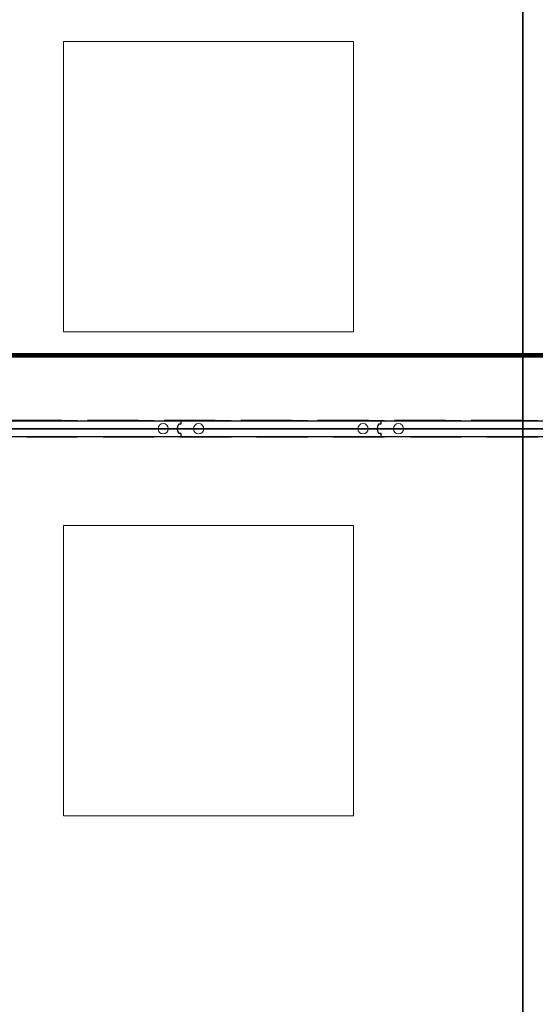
# Model space of a CAD drawing. Header units: centimetres. Extents: x -228435 to 111511, y -89367 to 428125.
# Tile 47 of 216: x -55213 to -52012, y 37431 to 43536. Entities that reach past the tile are written whole.
import ezdxf
from ezdxf.xclip import XClip

# ---------------------------------------------------------------- set-up
doc = ezdxf.new("R2010")
doc.units = ezdxf.units.CM
doc.header["$LTSCALE"] = 50
doc.header["$XCLIPFRAME"] = 0
for name, pattern in [('0_II 10 sal$0$HIDDEN', [9.525, 6.35, -3.175]), ('DASHDOT', [25.4, 12.7, -6.35, 0, -6.35]), ('DASHDOT2', [12.7, 6.35, -3.175, 0, -3.175]), ('HIDDEN2', [4.7625, 3.175, -1.5875]), ('HIDDENX2', [19.05, 12.7, -6.35])]:
    doc.linetypes.add(name, pattern=pattern)
doc.layers.get('0').update_dxf_attribs({"color": 8})
for name, color, linetype in [('0_II 10 sal$0$ARCH_ŚCIANY_PRZESUWNE', 8, 'Continuous'), ('ARCH_INFO_KŁADY ŚCIAN', 8, 'HIDDEN2'), ('ARCH_INFO_OSIE_IST', 8, 'DASHDOT2'), ('ARCH_SZYNY', 8, 'Continuous'), ('HUFCOR', 8, 'Continuous'), ('Osie rzutów$0$ARCH_INFO_OSIE_OPISY_IST', 8, 'Continuous'), ('PANELE', 8, 'Continuous'), ('RYSUNKOWE_XREF', 8, 'Continuous')]:
    doc.layers.add(name, color=color, linetype=linetype)
for name, color, linetype, lineweight in [('ARCH_LINIE PRZEKROJOWE', 8, 'Continuous', 25), ('ARCH_SUFITY_PODWIESZANE', 8, 'HIDDENX2', 9), ('Wymiary', 8, 'Continuous', 15)]:
    doc.layers.add(name, color=color, linetype=linetype, lineweight=lineweight)
doc.layers.get('HUFCOR').off()
doc.linetypes.add('SZYNA_LINE', pattern='A,12.7,-7.75,["SZYNA",Standard,S=2.54,R=0,X=-5.95,Y=-1.27],-7.75', length=28.2)

# ---------------------------------------------------------------- blocks, each defined once
blk = doc.blocks.new('Linie przekrojowe')
at = {"layer": 'ARCH_LINIE PRZEKROJOWE', "linetype": 'DASHDOT', "ltscale": 5, "const_width": 3, "flags": 128}
blk.add_lwpolyline([(4872.32, 8645.5), (13243.79, 8645.5)], dxfattribs=at)
blk = doc.blocks.new('SU Lampy kwadratowe +0')
at = {"layer": 'ARCH_SUFITY_PODWIESZANE', "ltscale": 2.5}
for points in [[(6620, 8840), (6800, 8840), (6800, 8660), (6620, 8660)], [(6620, 8540), (6800, 8540), (6800, 8360), (6620, 8360)]]:
    blk.add_lwpolyline(points, close=True, dxfattribs=at)
blk = doc.blocks.new('Linie kładów 0')
at = {"layer": 'ARCH_INFO_KŁADY ŚCIAN', "ltscale": 10, "const_width": 1}
blk.add_lwpolyline([(6905.02, 5618.71), (6905.02, 11674.11)], dxfattribs=at)
blk = doc.blocks.new('A$C50B549AF')
at = {"layer": 'ARCH_SZYNY', "linetype": 'SZYNA_LINE', "ltscale": 2.5}
blk.add_line((1175.99, 3600.4, 630), (313.73, 3600.4, 630), dxfattribs=at)
blk = doc.blocks.new('*U520')
at = {"layer": 'PANELE'}
for points in [[(0, 0), (0, -21), (-14, -21)], [(0, 0), (1240, 0)], [(1240, 0), (1240, -21), (1226, -21)], [(-14, -76), (0, -76), (0, -97)], [(0, -97), (1240, -97)], [(1226, -76), (1240, -76), (1240, -97)]]:
    blk.add_lwpolyline(points, dxfattribs=at)
for centre in [(23.5, -48.5), (1263.5, -48.5)]:
    blk.add_arc(centre, 46.5, 143.75628, 216.24372, dxfattribs=at)
at = {"layer": 'Wymiary'}
for centre in [(110, -48.5), (1130, -48.5)]:
    blk.add_circle(centre, 32, dxfattribs=at)
blk = doc.blocks.new('Osie rzutów')
at = {"layer": 'ARCH_INFO_OSIE_IST', "ltscale": 10}
for p, q in [((6860, 12510), (6860, 4623.26)), ((4436.04, 8600), (15156.54, 8600))]:
    blk.add_line(p, q, dxfattribs=at)
blk = doc.blocks.new('A$C6FDA0163')
at = {"layer": 'RYSUNKOWE_XREF'}
blk.add_blockref('Osie rzutów', (-10460.03, -9819.05, -630), dxfattribs=at)

msp = doc.modelspace()

# ---------------------------------------------------------------- linework, layer by layer
at = {"layer": '0_II 10 sal$0$ARCH_ŚCIANY_PRZESUWNE', "linetype": '0_II 10 sal$0$HIDDEN', "lineweight": -3}
for p, q in [((-46855, 41050, 630), (-55647.5, 41050, 630)), ((-55647.5, 41050, 630), (-46855, 41050, 630)), ((-55647.5, 40950, 630), (-46855, 40950, 630))]:
    msp.add_line(p, q, dxfattribs=at)

# ---------------------------------------------------------------- block references
at = {"xscale": 10, "yscale": 10, "zscale": 10}
msp.add_blockref('Linie przekrojowe', (-121065, -45000, -5670), dxfattribs=at)
ref = msp.add_blockref('A$C6FDA0163', (-16540, 53190.5, 630), dxfattribs=dict(xscale=10, yscale=10, zscale=10))
XClip(ref).set_block_clipping_path([(-400.031931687, -2219.05), (399.968068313, 380.95)])
for p in [(-55452.04358, 41048.47643, 630), (-54212.04358, 41048.47643, 630), (-52972.04358, 41048.47643, 630)]:
    msp.add_blockref('*U520', p)
at = {"layer": 'ARCH_INFO_KŁADY ŚCIAN', "xscale": 10, "yscale": 10, "zscale": 10}
msp.add_blockref('Linie kładów 0', (-121140, -45000, 630), dxfattribs=at)
at = {"layer": 'ARCH_SUFITY_PODWIESZANE', "ltscale": 2.5, "xscale": 10, "yscale": 10, "zscale": 10}
msp.add_blockref('SU Lampy kwadratowe +0', (-121140, -45000, -5670), dxfattribs=at)
at = {"layer": 'HUFCOR', "xscale": 10, "yscale": 10, "zscale": 10}
msp.add_blockref('A$C50B549AF', (-58654.9183, 4996.03602, -5670), dxfattribs=at)
at = {"layer": 'Osie rzutów$0$ARCH_INFO_OSIE_OPISY_IST', "xscale": 10, "yscale": 10, "zscale": 10}
msp.add_blockref('Osie rzutów', (-121140, -45000, 630), dxfattribs=at)

doc.saveas('drawing.dxf')
